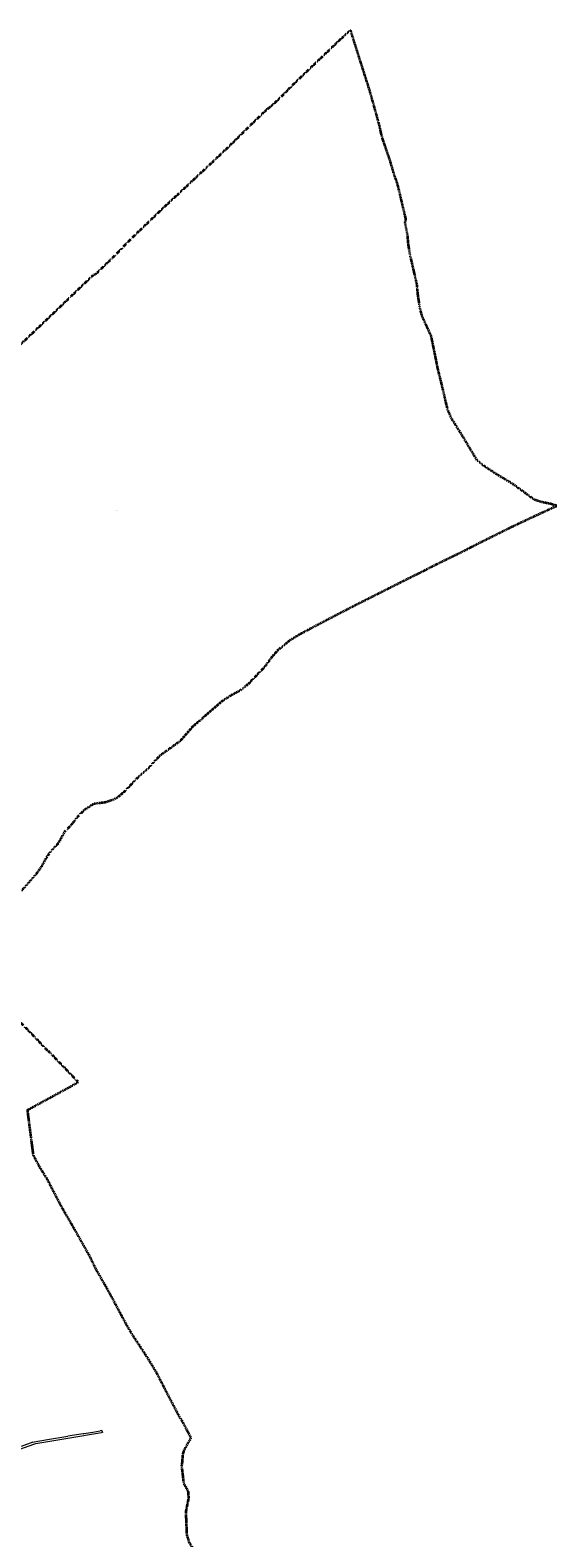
# Model space of a CAD drawing. Header units: metres. Extents: x 6524698 to 6533081, y 5883213 to 5896811.
# Tile 167 of 167: x 6529699 to 6532286, y 5889313 to 5896714. Entities that reach past the tile are written whole.
import ezdxf
from ezdxf.enums import TextEntityAlignment as Align

# ---------------------------------------------------------------- set-up
doc = ezdxf.new("R2010")
doc.units = ezdxf.units.M
doc.header["$MEASUREMENT"] = 0
doc.linetypes.add('mapa zasadnicza$0$1.5_1.0', pattern=[2.5, 1.5, -1])
doc.linetypes.add('mapa zasadnicza$0$219-500', pattern=[0])
doc.layers.get('0').update_dxf_attribs({"lineweight": 0})
for name, color, linetype in [('mapa zasadnicza$0$202-punkt graniczny', 7, 'Continuous'), ('mapa zasadnicza$0$202-punkt graniczny-Atr103', 7, 'Continuous'), ('mapa zasadnicza$0$203-punkt graniczny', 7, 'Continuous'), ('mapa zasadnicza$0$203-punkt graniczny-Atr104', 7, 'Continuous'), ('mapa zasadnicza$0$208-opis obrębu', 7, 'Continuous'), ('mapa zasadnicza$0$216-obręb ewidencyjny', 7, 'Continuous'), ('mapa zasadnicza$0$219-działka ewidencyjna', 7, 'Continuous')]:
    doc.layers.add(name, color=color, linetype=linetype)
doc.styles.add('mapa zasadnicza$0$STANDARD', font='Working1250', dxfattribs={"width": 0.75})

# ---------------------------------------------------------------- blocks, each defined once
blk = doc.blocks.new('mapa zasadnicza$0$202')
at = {"color": 0, "linetype": 'Continuous', "lineweight": 0}
blk.add_circle((0, 0), 0.25, dxfattribs=at)
blk = doc.blocks.new('mapa zasadnicza$0$203')
at = {"linetype": 'Continuous', "lineweight": 0}
h = blk.add_hatch(color=0, dxfattribs=at)
edge = h.paths.add_edge_path()
edge.add_arc((0, 0), 0.045, 0, 360)

msp = doc.modelspace()

# ---------------------------------------------------------------- linework, layer by layer
at = {"layer": 'mapa zasadnicza$0$216-obręb ewidencyjny', "color": 7, "linetype": 'mapa zasadnicza$0$1.5_1.0', "lineweight": 35, "flags": 128}
for points in [[(6532173.44, 5894410.01), (6532146.43, 5894429.98), (6532121.94, 5894448.08), (6532080.02, 5894478.35), (6532068.86, 5894486.41), (6532021.73, 5894514.79), (6531992.6, 5894532.32), (6531947.82, 5894561.73), (6531920.42, 5894579.72), (6531901.27, 5894596.07), (6531894.35, 5894601.98), (6531821.26, 5894724.08), (6531814.31, 5894735.1), (6531811.23, 5894740.03), (6531780.22, 5894789.63), (6531767.74, 5894809.58), (6531750.79, 5894849.18), (6531748.39, 5894858.64), (6531740.52, 5894889.65), (6531722.79, 5894966.32), (6531701.22, 5895053.01), (6531686.07, 5895129.36), (6531669.12, 5895211.17), (6531624.01, 5895310.47), (6531614.29, 5895347), (6531603.94, 5895412.88), (6531598.73, 5895467.38), (6531564.77, 5895613.69), (6531556.6, 5895663.96), (6531552.51, 5895710.75), (6531539.6, 5895773.55), (6531544.35, 5895780.58), (6531544.16, 5895788.15), (6531507.25, 5895943.86), (6531499.19, 5895972.02), (6531486.51, 5896006.52), (6531466.15, 5896076.08), (6531454.43, 5896110.08), (6531431.22, 5896177.42), (6531430.43, 5896180.2), (6531424.28, 5896202.02), (6531414.58, 5896246.77), (6531402.85, 5896288.93), (6531394.99, 5896317.17), (6531392.26, 5896327.01), (6531376.91, 5896381.63), (6531368.27, 5896412.35), (6531367.02, 5896416.62), (6531318.81, 5896568.61), (6531272.76, 5896714.08), (6531217.21, 5896664.26), (6531190.62, 5896638.08), (6531186.78, 5896634.37), (6531127.14, 5896577.43), (6531100.18, 5896551.88), (6531086.51, 5896538.77), (6530989.57, 5896445.82), (6530931.52, 5896386.36), (6530883.06, 5896340.67), (6530877.3, 5896336.6), (6530873.73, 5896334.08), (6530858.65, 5896322.14), (6530767.28, 5896233.73), (6530678.44, 5896145.87), (6530572.05, 5896045.16), (6530563.1, 5896037.12), (6530451.04, 5895932.33), (6530385.68, 5895871.76), (6530354.37, 5895842.65), (6530280.46, 5895771.72), (6530232.76, 5895726.03), (6530226.82, 5895720.96), (6530177.71, 5895672.11), (6530155.08, 5895649.47), (6530136.64, 5895629.41), (6530101.12, 5895593.57), (6530084.35, 5895577.66), (6530025.14, 5895520.24), (6530019.45, 5895515.19), (6530011.77, 5895512.95), (6529995.37, 5895498.34), (6529944.65, 5895450.1), (6529883.96, 5895391.89), (6529874.86, 5895383.05), (6529856.89, 5895365.59), (6529806.63, 5895317.74), (6529777.32, 5895289.82), (6529767.93, 5895280.88), (6529727.8, 5895242.98), (6529716.4, 5895232.24), (6529611.75, 5895132.35), (6529602.11, 5895123.44), (6529564.79, 5895088.95), (6529442.18, 5894971.11), (6529348, 5894880.66), (6529341.6, 5894874.72), (6529205.1, 5894745.94), (6529095.11, 5894642.73), (6528985.24, 5894540.2), (6528979.86, 5894535.18), (6528950.63, 5894507.69), (6528940.33, 5894498.09), (6528899.89, 5894460.41), (6528759.38, 5894329.94), (6528671.55, 5894242.83), (6528626.12, 5894197.75), (6528570.28, 5894143.23), (6528564.23, 5894137.3), (6528527.75, 5894101.56), (6528446.8, 5894020.71), (6528384.19, 5893957.79), (6528337.7, 5893910.96), (6528325.94, 5893899.11), (6528292.63, 5893867.35), (6528263.34, 5893839.22), (6528235.37, 5893817.79), (6528212.45, 5893801.88), (6528192.4, 5893787.97), (6528160.44, 5893751.29), (6528093.51, 5893704.95), (6528051.1, 5893681.86), (6527962.24, 5893630.13), (6527966.7, 5893563.53), (6527967.45, 5893552.31), (6527970.73, 5893522.51), (6527970.79, 5893518.44), (6527968.55, 5893513.63), (6527972.36, 5893501.34), (6527994.3, 5893412.78), (6528008.56, 5893361.13), (6528024.92, 5893315.29), (6528047.55, 5893241.88), (6528061.74, 5893201.21), (6528080.19, 5893144.58), (6528103.06, 5893080.73), (6528114.87, 5893046.22), (6528118.84, 5893029.51), (6528166.45, 5892875.8), (6528171.14, 5892860.59), (6528192.07, 5892792.85), (6528202.22, 5892766.07), (6528211.23, 5892742.29), (6528214.23, 5892726.13), (6528216.98, 5892718.27), (6528217.45, 5892695.43), (6528253.12, 5892581.84), (6528274.02, 5892507.32), (6528276.69, 5892498.16), (6528296.22, 5892421.59), (6528299.61, 5892411.02), (6528334.62, 5892315.93), (6528349.09, 5892260.65), (6528377.11, 5892179.95), (6528394.78, 5892128.68), (6528440.31, 5891996.73), (6528446.42, 5891995.98), (6528618.95, 5892016.86), (6528665.82, 5892020.2), (6528743.5, 5892026.91), (6528810.71, 5892032.32), (6528929.03, 5892047.18), (6529084.54, 5892065.08), (6529137.05, 5892069.83), (6529163.27, 5892079.55), (6529183.63, 5892087.79), (6529198.7, 5892096.25), (6529272.43, 5892137.61), (6529299.93, 5892161.54), (6529302.53, 5892163.8), (6529315.87, 5892175.4), (6529326.47, 5892184.67), (6529341.14, 5892199.13), (6529440.16, 5892285.12), (6529457.93, 5892308.5), (6529472.77, 5892323.9), (6529519.91, 5892352.88), (6529537.94, 5892368.41), (6529543.85, 5892373.51), (6529606.4, 5892445.37), (6529658.73, 5892492.51), (6529670.09, 5892502.74), (6529686.63, 5892522.04), (6529732.12, 5892575.11), (6529757.09, 5892610.5), (6529779.62, 5892651.92), (6529797.52, 5892678.13), (6529839.46, 5892724.94), (6529870.95, 5892781.67), (6529898.89, 5892809.16), (6529922.19, 5892839.09), (6529934.43, 5892854.81), (6529953.15, 5892874.17), (6529965.1, 5892886.47), (6530012.8, 5892917.44), (6530031.5, 5892919.94), (6530070.88, 5892925.19), (6530098.14, 5892934.36), (6530109.36, 5892938.08), (6530135.18, 5892952.7), (6530167.6, 5892981.5), (6530232.92, 5893051.1), (6530259.88, 5893074.62), (6530286.3, 5893097.64), (6530336.76, 5893153.84), (6530364.12, 5893172.96), (6530403.79, 5893201.82), (6530436.38, 5893225.27), (6530494.74, 5893292.49), (6530545.01, 5893335.37), (6530557.68, 5893347.81), (6530648.56, 5893425.65), (6530689.83, 5893451.62), (6530733.98, 5893475.6), (6530772.07, 5893505.94), (6530852.43, 5893590.07), (6530857.49, 5893597.21), (6530891.97, 5893643.79), (6530917.57, 5893672.17), (6530950.23, 5893698.89), (6530954.1, 5893702.06), (6530977.54, 5893721.23), (6531019.6, 5893747.15), (6531141.96, 5893812.02), (6531213.08, 5893849.19), (6531238.4, 5893862.2), (6531260.04, 5893873.32), (6531289.74, 5893888.58), (6531296.49, 5893892.05), (6531306.22, 5893896.94), (6531368.93, 5893928.43), (6531397.54, 5893942.83), (6531414.17, 5893951.2), (6531423.14, 5893955.72), (6531453.45, 5893971.02), (6531561.58, 5894025.58), (6531627.85, 5894057.85), (6531656.74, 5894073.39), (6531720.57, 5894105.2), (6531769.98, 5894129.46), (6531780.94, 5894134.72), (6531821.73, 5894154.36), (6531826.18, 5894156.65), (6531827.33, 5894157.24), (6531894.03, 5894191.64), (6531897.66, 5894193.45), (6532059.55, 5894273.99), (6532168.75, 5894325.46), (6532285.62, 5894379.19), (6532256.72, 5894387.98), (6532237.4, 5894391.85), (6532209.71, 5894397.39)], [(6528810.71, 5892032.32), (6528743.5, 5892026.91), (6528665.82, 5892020.2), (6528618.95, 5892016.86), (6528446.42, 5891995.98), (6528440.31, 5891996.73), (6528198.8, 5891907.55), (6528014.33, 5891830.31), (6527846.82, 5891746.29), (6527801.61, 5891598.79), (6527787.58, 5891553.86), (6527785.51, 5891547.1), (6527759.25, 5891463.12), (6527705.03, 5891299.34), (6527651.09, 5891150.82), (6527517.65, 5890758.02), (6527509.07, 5890729.27), (6527454.67, 5890547.02), (6527391.42, 5890349.92), (6527469.9, 5890380.85), (6527548.32, 5890411.76), (6527628.31, 5890449.47), (6527701.79, 5890487.35), (6527781.71, 5890531.45), (6527831.96, 5890559.17), (6527894.74, 5890596), (6527918.86, 5890538.44), (6527996.61, 5890364.36), (6528002.77, 5890340.12), (6528015.06, 5890276.2), (6528068.35, 5890122.94), (6528069.52, 5890117.74), (6528086.27, 5890073.01), (6528087.43, 5890069.91), (6528144.14, 5889918.51), (6528178.59, 5889821.74), (6528194.07, 5889776.62), (6528203.76, 5889751.35), (6528219.86, 5889705.13), (6528289.3, 5889557.06), (6528293.69, 5889548.36), (6528315.49, 5889501.75), (6528319.49, 5889494.06), (6528320.3, 5889498.78), (6528374.9, 5889392.75), (6528393.7, 5889357.37), (6528402.97, 5889333.92), (6528406.48, 5889321.22), (6528417.63, 5889287.69), (6528426.72, 5889250.74), (6528427.12, 5889249.1), (6528437.2, 5889208.11), (6528462.62, 5889141.48), (6528476.98, 5889088.52), (6528479.5, 5889060.26), (6528487.24, 5889042.5), (6528497.03, 5888999.3), (6528513.44, 5888948.22), (6528513.62, 5888944.51), (6528514.32, 5888935.53), (6528517.9, 5888889.57), (6528521.9, 5888874.59), (6528534.18, 5888828.64), (6528537.21, 5888800.87), (6528538.55, 5888788.67), (6528539.84, 5888759.55), (6528540.29, 5888749.47), (6528546.56, 5888728.63), (6528550.89, 5888720.89), (6528554.61, 5888714.22), (6528572.89, 5888682.85), (6528612.6, 5888606.5), (6528643.54, 5888542.38), (6528657.02, 5888506.94), (6528675.5, 5888460.67), (6528681.51, 5888445.9), (6528704.85, 5888377.17), (6528713.34, 5888354.12), (6528741.09, 5888278.42), (6528766.6, 5888207.14), (6528788.71, 5888147.82), (6528812.94, 5888083.84), (6528826.58, 5888045.33), (6528850.06, 5887982.04), (6528866.81, 5887934.63), (6528879.99, 5887896.72), (6528918.8, 5887790.89), (6528952.56, 5887701.57), (6529019.26, 5887707.89), (6529031.01, 5887709.01), (6529109.21, 5887715.92), (6529166.14, 5887721.78), (6529262.28, 5887731.31), (6529282.79, 5887731.14), (6529289.52, 5887663.25), (6529296.91, 5887588.72), (6529312.34, 5887533.26), (6529320.57, 5887503.67), (6529321.72, 5887480.33), (6529315.22, 5887418.55), (6529296.28, 5887374.9), (6529295.89, 5887348.38), (6529295.74, 5887344.56), (6529294.33, 5887253.59), (6529300.1, 5887247.3), (6529460.65, 5887265.28), (6529607.85, 5887282.19), (6529604.22, 5887244.37), (6529619.06, 5887245.53), (6529620.4, 5887245.61), (6529751.62, 5887253.65), (6529836.5, 5887258.86), (6529917.79, 5887263.83), (6530037.96, 5887271.18), (6530037.77, 5887311.55), (6530035.48, 5887465.82), (6530294.87, 5887497.94), (6530342.75, 5887503.87), (6530390.63, 5887509.81), (6530435.08, 5887515.31), (6530469.62, 5887519.59), (6530472.76, 5887520.14), (6530455.94, 5887633.47), (6530452.16, 5887659), (6530429.5, 5887800.32), (6530425.85, 5887820.62), (6530434.17, 5887821.11), (6530435.15, 5887821.09), (6530501.5, 5887826.49), (6530563.57, 5887831.54), (6530569.25, 5887832), (6530626.35, 5887836.71), (6530689.94, 5887841.95), (6530699.77, 5887842.77), (6530753.72, 5887845.97), (6530816.4, 5887849.69), (6530847.34, 5887851.53), (6530851.75, 5887851.79), (6530878, 5887853.36), (6530941.55, 5887857.17), (6531028.05, 5887862.36), (6531029.51, 5887862.54), (6531089.96, 5887870.11), (6531157.91, 5887878.61), (6531147.74, 5887927.21), (6531134.09, 5887992.44), (6531130.39, 5888022.23), (6531130.01, 5888024.33), (6531127.76, 5888039.49), (6531114.28, 5888108.63), (6531110.56, 5888127.5), (6531105.84, 5888172.24), (6531089.18, 5888214.66), (6531070.01, 5888263.46), (6531063.59, 5888283), (6531047.06, 5888328.03), (6531038.58, 5888352.41), (6531021.83, 5888400.87), (6531015.19, 5888413.6), (6531005.83, 5888460.28), (6531006, 5888467.6), (6531006.12, 5888486.87), (6531000.78, 5888546.56), (6530994.46, 5888582.13), (6530992.02, 5888587.87), (6530975.04, 5888631.61), (6530968.96, 5888647.12), (6530918.79, 5888737.7), (6530893.21, 5888788.19), (6530875.95, 5888835.79), (6530824.74, 5888967.12), (6530698.19, 5888957.37), (6530696.88, 5888957.26), (6530690.8, 5888956.75), (6530665.31, 5889016.21), (6530647.2, 5889058.57), (6530634.24, 5889085.41), (6530634.99, 5889106.79), (6530619.51, 5889109.25), (6530602.59, 5889110.21), (6530580.67, 5889109.48), (6530563.76, 5889105.91), (6530556.11, 5889102.91), (6530554.6, 5889108.92), (6530550.45, 5889111.73), (6530532.14, 5889151.93), (6530513.79, 5889192.45), (6530502.04, 5889258.4), (6530482.32, 5889287.2), (6530469.7, 5889327.04), (6530465.02, 5889440.31), (6530478.29, 5889507.42), (6530476.75, 5889539.74), (6530454.68, 5889579.85), (6530444.35, 5889666), (6530447.75, 5889689.9), (6530449.31, 5889721.21), (6530456.42, 5889744.94), (6530489.74, 5889803.92), (6530476.19, 5889829.67), (6530441.37, 5889895.14), (6530436.32, 5889900.67), (6530377.31, 5890013.31), (6530319.1, 5890126.26), (6530282.19, 5890186.6), (6530272.79, 5890201.79), (6530203.17, 5890307.87), (6530172.91, 5890358.56), (6530084.18, 5890524.8), (6530023.66, 5890630.14), (6529988.68, 5890702.02), (6529902.56, 5890854), (6529878.29, 5890895.67), (6529853.22, 5890939.23), (6529790.88, 5891059.39), (6529783.8, 5891073.31), (6529750.15, 5891126.7), (6529715.67, 5891191.31), (6529711.87, 5891220.22), (6529686.86, 5891413.55), (6529894.11, 5891526.79), (6529935.18, 5891550.85), (6529897.51, 5891589.82), (6529852.46, 5891637.21), (6529830.78, 5891658.8), (6529798.22, 5891693.91), (6529778.68, 5891710.68), (6529723.77, 5891769.55), (6529664.88, 5891829.87), (6529592.94, 5891899.3), (6529520.59, 5891969.98), (6529496.71, 5891996.9), (6529443.6, 5892048.07), (6529413.19, 5892074.88), (6529373, 5892116.29), (6529315.87, 5892175.4), (6529302.53, 5892163.8), (6529299.93, 5892161.54), (6529272.43, 5892137.61), (6529198.7, 5892096.25), (6529183.63, 5892087.79), (6529163.27, 5892079.55), (6529137.05, 5892069.83), (6529084.54, 5892065.08), (6528929.03, 5892047.18)]]:
    msp.add_lwpolyline(points, close=True, dxfattribs=at)
at = {"layer": 'mapa zasadnicza$0$219-działka ewidencyjna', "color": 7, "linetype": 'mapa zasadnicza$0$219-500', "lineweight": 18, "flags": 128}
for points in [[(6529719.57, 5889784.31), (6529784.06, 5889795.03)], [(6529727.14, 5889775.63), (6529884.53, 5889801.91)], [(6529784.06, 5889795.03), (6529884.5, 5889811.72)], [(6529959.25, 5889824.11), (6529884.5, 5889811.72)], [(6529884.53, 5889801.91), (6530050.03, 5889829.55)], [(6529959.25, 5889824.11), (6529963.19, 5889824.71)], [(6529963.19, 5889824.71), (6529974.2, 5889826.54)], [(6529974.2, 5889826.54), (6530007.09, 5889832.03)], [(6530007.09, 5889832.03), (6530042.9, 5889838)], [(6530051.37, 5889839.42), (6530042.9, 5889838)], [(6530054.77, 5889830.37), (6530050.03, 5889829.55)], [(6530051.37, 5889839.42), (6530054.77, 5889830.37)], [(6529561.15, 5889717.88), (6529717.8, 5889773.63)], [(6529712.24, 5889782.25), (6529655.83, 5889761.83)], [(6529712.24, 5889782.25), (6529719.57, 5889784.31)], [(6529717.8, 5889773.63), (6529727.14, 5889775.63)]]:
    msp.add_lwpolyline(points, dxfattribs=at)

# ---------------------------------------------------------------- block references
at = {"layer": 'mapa zasadnicza$0$202-punkt graniczny', "color": 7, "linetype": 'Continuous', "lineweight": 18}
for p in [(6529784.06, 5889795.03), (6529884.5, 5889811.72), (6529884.53, 5889801.91), (6529959.25, 5889824.11), (6529963.19, 5889824.71), (6529974.2, 5889826.54), (6530007.09, 5889832.03), (6530042.9, 5889838), (6530050.03, 5889829.55), (6530054.77, 5889830.37), (6529712.24, 5889782.25), (6529717.8, 5889773.63), (6529719.57, 5889784.31), (6529727.14, 5889775.63)]:
    msp.add_blockref('mapa zasadnicza$0$202', p, dxfattribs=at)
at = {"layer": 'mapa zasadnicza$0$203-punkt graniczny', "color": 7, "linetype": 'Continuous', "lineweight": 18}
msp.add_blockref('mapa zasadnicza$0$203', (6530051.37, 5889839.42), dxfattribs=at)

# ---------------------------------------------------------------- texts
at = {"layer": 'mapa zasadnicza$0$202-punkt graniczny-Atr103', "color": 7, "style": 'mapa zasadnicza$0$STANDARD', "width": 0.667}
for s, p in [('5732', (6529784.06, 5889795.03)), ('5733', (6529884.5, 5889811.72)), ('5631', (6529884.53, 5889801.91)), ('5188', (6529959.25, 5889824.11)), ('5189', (6529963.19, 5889824.71)), ('5194', (6529974.2, 5889826.54)), ('5227', (6530007.09, 5889832.03)), ('5229', (6530042.9, 5889838)), ('5667', (6530050.03, 5889829.55)), ('5588', (6529717.8, 5889773.63)), ('5589', (6529719.57, 5889784.31)), ('5591', (6529727.14, 5889775.63))]:
    msp.add_text(s, height=0.75, dxfattribs=at).set_placement(p, align=Align.BOTTOM_LEFT)
for s, p in [('4893', (6530054.77, 5889830.37)), ('3603', (6529712.24, 5889782.25))]:
    msp.add_text(s, height=0.75, dxfattribs=at).set_placement(p)
at = {"layer": 'mapa zasadnicza$0$203-punkt graniczny-Atr104', "color": 7, "style": 'mapa zasadnicza$0$STANDARD', "width": 0.667}
msp.add_text('4361', height=0.75, dxfattribs=at).set_placement((6530051.37, 5889839.42))
at = {"layer": 'mapa zasadnicza$0$208-opis obrębu', "color": 7, "linetype": 'Continuous', "lineweight": 35, "style": 'mapa zasadnicza$0$STANDARD', "width": 0.79}
msp.add_text('Wybcz', height=1.75, dxfattribs=at).set_placement((6530121.02, 5894354.27))

doc.saveas('drawing.dxf')
